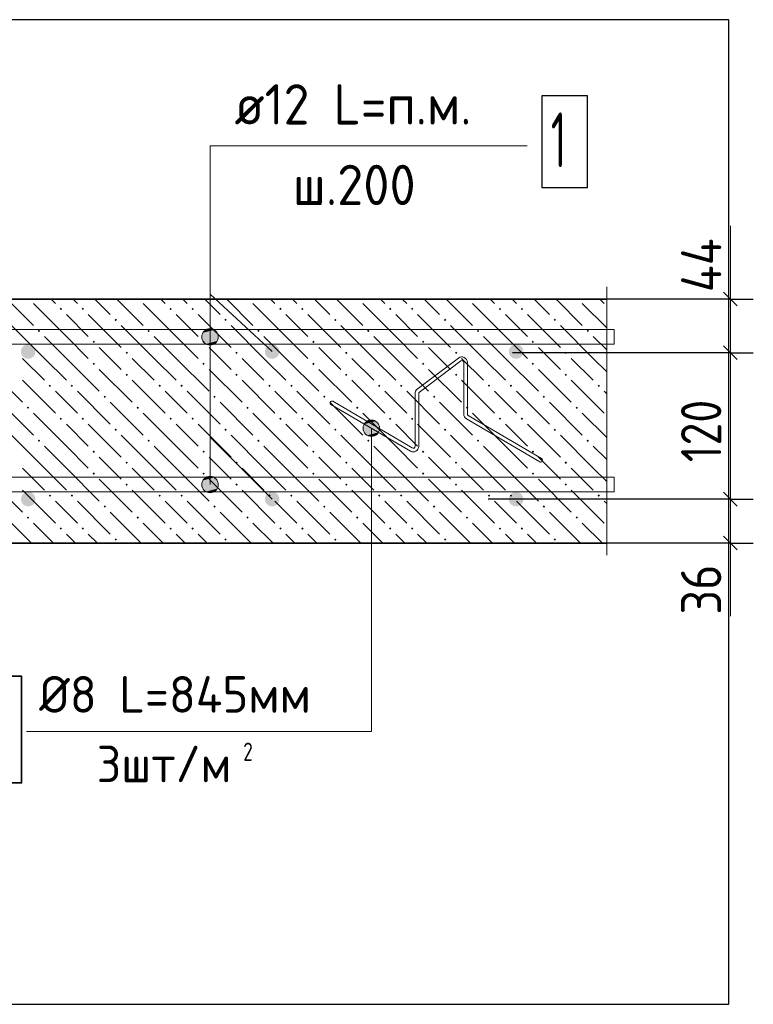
# Model space of a CAD drawing. Header units: millimetres. Extents: x 0 to 50400, y 0 to 35640.
# Tile 4 of 14: x 10859 to 15671, y 8678 to 15134. Entities that reach past the tile are written whole.
import ezdxf

# ---------------------------------------------------------------- set-up
doc = ezdxf.new("R2010")
doc.units = ezdxf.units.MM
for name, color, linetype, lineweight in [('Standard', 7, 'Continuous', 25), ('ЖБ Перекрытие верхний уровень', 7, 'Continuous', 35), ('Размерная линия_ общее', 7, 'Continuous', 13), ('Текст_ общее', 7, 'Continuous', 25)]:
    doc.layers.add(name, color=color, linetype=linetype, lineweight=lineweight)
doc.layers.add('Размерная выноска', color=7, linetype='Continuous')
doc.layers.add('Фоновоя арматура Х1', color=7, linetype='Continuous', lineweight=18, true_color=0x656565)
doc.styles.add('ISOCPEUR', font='txt')

msp = doc.modelspace()

# ---------------------------------------------------------------- hatches: boundary and pattern name
at = {"layer": 'Standard', "linetype": 'Continuous', "lineweight": 13, "transparency": 33554687}
for points in [[(13112, 12455), (13220, 12455), (13212.4, 12482)], [(13112, 12455), (13212.4, 12482), (13119.6, 12482)], [(13119.6, 12482), (13212.4, 12482), (13193, 12501.5)], [(13119.6, 12482), (13193, 12501.5), (13139, 12501.5)], [(13139, 12501.5), (13193, 12501.5), (13166, 12509)], [(13119.6, 12428), (13220, 12455), (13112, 12455)], [(13119.6, 12428), (13212.4, 12428), (13220, 12455)], [(13139, 12408.6), (13212.4, 12428), (13119.6, 12428)], [(13139, 12408.6), (13193, 12408.6), (13212.4, 12428)], [(13193, 12408.6), (13139, 12408.6), (13166, 12401)]]:
    msp.add_hatch(color=7, dxfattribs=at).paths.add_polyline_path(points)
at = {"layer": 'ЖБ Перекрытие верхний уровень', "linetype": 'Continuous', "lineweight": 18, "transparency": 33554687}
for points in [[(10913.8, 13301.9), (10913.4, 13301.6), (10913.1, 13301.9)], [(11633.8, 13301.9), (11633.4, 13301.6), (11633.1, 13301.9)], [(12353.8, 13301.9), (12353.4, 13301.6), (12353.1, 13301.9)], [(13073.8, 13301.9), (13073.4, 13301.6), (13073.1, 13301.9)], [(13793.8, 13301.9), (13793.4, 13301.6), (13793.1, 13301.9)], [(14513.8, 13301.9), (14513.4, 13301.6), (14513.1, 13301.9)], [(11121.6, 13237.3), (11129.4, 13245.1), (11137.2, 13237.3), (11129.4, 13229.5)], [(11265.6, 13237.3), (11273.4, 13245.1), (11281.2, 13237.3), (11273.4, 13229.5)], [(11841.6, 13237.3), (11849.4, 13245.1), (11857.2, 13237.3), (11849.4, 13229.5)], [(11985.6, 13237.3), (11993.4, 13245.1), (12001.2, 13237.3), (11993.4, 13229.5)], [(12561.6, 13237.3), (12569.4, 13245.1), (12577.2, 13237.3), (12569.4, 13229.5)], [(12705.6, 13237.3), (12713.4, 13245.1), (12721.2, 13237.3), (12713.4, 13229.5)], [(13281.6, 13237.3), (13289.4, 13245.1), (13297.2, 13237.3), (13289.4, 13229.5)], [(13425.6, 13237.3), (13433.4, 13245.1), (13441.2, 13237.3), (13433.4, 13229.5)], [(14001.6, 13237.3), (14009.4, 13245.1), (14017.2, 13237.3), (14009.4, 13229.5)], [(14145.6, 13237.3), (14153.4, 13245.1), (14161.2, 13237.3), (14153.4, 13229.5)], [(11481.6, 13165.3), (11489.4, 13173.1), (11497.2, 13165.3), (11489.4, 13157.5)], [(12201.6, 13165.3), (12209.4, 13173.1), (12217.2, 13165.3), (12209.4, 13157.5)], [(12921.6, 13165.3), (12929.4, 13173.1), (12937.2, 13165.3), (12929.4, 13157.5)], [(13641.6, 13165.3), (13649.4, 13173.1), (13657.2, 13165.3), (13649.4, 13157.5)], [(14361.6, 13165.3), (14369.4, 13173.1), (14377.2, 13165.3), (14369.4, 13157.5)], [(10977.6, 13093.3), (10985.4, 13101.1), (10993.2, 13093.3), (10985.4, 13085.5)], [(11697.6, 13093.3), (11705.4, 13101.1), (11713.2, 13093.3), (11705.4, 13085.5)], [(12417.6, 13093.3), (12425.4, 13101.1), (12433.2, 13093.3), (12425.4, 13085.5)], [(13137.6, 13093.3), (13145.4, 13101.1), (13153.2, 13093.3), (13145.4, 13085.5)], [(13857.6, 13093.3), (13865.4, 13101.1), (13873.2, 13093.3), (13865.4, 13085.5)], [(14577.6, 13093.3), (14585.4, 13101.1), (14593.2, 13093.3), (14585.4, 13085.5)], [(11337.6, 13021.3), (11345.4, 13029.1), (11353.2, 13021.3), (11345.4, 13013.5)], [(12057.6, 13021.3), (12065.4, 13029.1), (12073.2, 13021.3), (12065.4, 13013.5)], [(12777.6, 13021.3), (12785.4, 13029.1), (12793.2, 13021.3), (12785.4, 13013.5)], [(13497.6, 13021.3), (13505.4, 13029.1), (13513.2, 13021.3), (13505.4, 13013.5)], [(14217.6, 13021.3), (14225.4, 13029.1), (14233.2, 13021.3), (14225.4, 13013.5)], [(11553.6, 12949.3), (11561.4, 12957.1), (11569.2, 12949.3), (11561.4, 12941.6)], [(12273.6, 12949.3), (12281.4, 12957.1), (12289.2, 12949.3), (12281.4, 12941.6)], [(12993.6, 12949.3), (13001.4, 12957.1), (13009.2, 12949.3), (13001.4, 12941.6)], [(13713.6, 12949.3), (13721.4, 12957.1), (13729.2, 12949.3), (13721.4, 12941.6)], [(14433.6, 12949.3), (14441.4, 12957.1), (14449.2, 12949.3), (14441.4, 12941.6)], [(11337.6, 12877.3), (11345.4, 12885.1), (11353.2, 12877.3), (11345.4, 12869.5)], [(12057.6, 12877.3), (12065.4, 12885.1), (12073.2, 12877.3), (12065.4, 12869.5)], [(12777.6, 12877.3), (12785.4, 12885.1), (12793.2, 12877.3), (12785.4, 12869.5)], [(13497.6, 12877.3), (13505.4, 12885.1), (13513.2, 12877.3), (13505.4, 12869.5)], [(14217.6, 12877.3), (14225.4, 12885.1), (14233.2, 12877.3), (14225.4, 12869.5)], [(11553.6, 12805.3), (11561.4, 12813.1), (11569.2, 12805.3), (11561.4, 12797.5)], [(12273.6, 12805.3), (12281.4, 12813.1), (12289.2, 12805.3), (12281.4, 12797.5)], [(12993.6, 12805.3), (13001.4, 12813.1), (13009.2, 12805.3), (13001.4, 12797.5)], [(13713.6, 12805.3), (13721.4, 12813.1), (13729.2, 12805.3), (13721.4, 12797.5)], [(14433.6, 12805.3), (14441.4, 12813.1), (14449.2, 12805.3), (14441.4, 12797.5)], [(11049.6, 12733.3), (11057.4, 12741.1), (11065.2, 12733.3), (11057.4, 12725.5)], [(11193.6, 12733.3), (11201.4, 12741.1), (11209.2, 12733.3), (11201.4, 12725.5)], [(11769.6, 12733.3), (11777.4, 12741.1), (11785.2, 12733.3), (11777.4, 12725.5)], [(11913.6, 12733.3), (11921.4, 12741.1), (11929.2, 12733.3), (11921.4, 12725.5)], [(12489.6, 12733.3), (12497.4, 12741.1), (12505.2, 12733.3), (12497.4, 12725.5)], [(12633.6, 12733.3), (12641.4, 12741.1), (12649.2, 12733.3), (12641.4, 12725.5)], [(13209.6, 12733.3), (13217.4, 12741.1), (13225.2, 12733.3), (13217.4, 12725.5)], [(13353.6, 12733.3), (13361.4, 12741.1), (13369.2, 12733.3), (13361.4, 12725.5)], [(13929.6, 12733.3), (13937.4, 12741.1), (13945.2, 12733.3), (13937.4, 12725.5)], [(14073.6, 12733.3), (14081.4, 12741.1), (14089.2, 12733.3), (14081.4, 12725.5)], [(14649.6, 12733.3), (14657.4, 12741.1), (14665.2, 12733.3), (14657.4, 12725.5)], [(11409.6, 12661.3), (11417.4, 12669.1), (11425.2, 12661.3), (11417.4, 12653.5)], [(12129.6, 12661.3), (12137.4, 12669.1), (12145.2, 12661.3), (12137.4, 12653.5)], [(12849.6, 12661.3), (12857.4, 12669.1), (12865.2, 12661.3), (12857.4, 12653.5)], [(13569.6, 12661.3), (13577.4, 12669.1), (13585.2, 12661.3), (13577.4, 12653.5)], [(14289.6, 12661.3), (14297.4, 12669.1), (14305.2, 12661.3), (14297.4, 12653.5)], [(10905.6, 12589.3), (10913.4, 12597.1), (10921.2, 12589.3), (10913.4, 12581.6)], [(11625.6, 12589.3), (11633.4, 12597.1), (11641.2, 12589.3), (11633.4, 12581.6)], [(12345.6, 12589.3), (12353.4, 12597.1), (12361.2, 12589.3), (12353.4, 12581.6)], [(13065.6, 12589.3), (13073.4, 12597.1), (13081.2, 12589.3), (13073.4, 12581.6)], [(13785.6, 12589.3), (13793.4, 12597.1), (13801.2, 12589.3), (13793.4, 12581.6)], [(14505.6, 12589.3), (14513.4, 12597.1), (14521.2, 12589.3), (14513.4, 12581.6)], [(11121.6, 12517.3), (11129.4, 12525.1), (11137.2, 12517.3), (11129.4, 12509.5)], [(11265.6, 12517.3), (11273.4, 12525.1), (11281.2, 12517.3), (11273.4, 12509.5)], [(11841.6, 12517.3), (11849.4, 12525.1), (11857.2, 12517.3), (11849.4, 12509.5)], [(11985.6, 12517.3), (11993.4, 12525.1), (12001.2, 12517.3), (11993.4, 12509.5)], [(12561.6, 12517.3), (12569.4, 12525.1), (12577.2, 12517.3), (12569.4, 12509.5)], [(12705.6, 12517.3), (12713.4, 12525.1), (12721.2, 12517.3), (12713.4, 12509.5)], [(13281.6, 12517.3), (13289.4, 12525.1), (13297.2, 12517.3), (13289.4, 12509.5)], [(13425.6, 12517.3), (13433.4, 12525.1), (13441.2, 12517.3), (13433.4, 12509.5)], [(14001.6, 12517.3), (14009.4, 12525.1), (14017.2, 12517.3), (14009.4, 12509.5)], [(14145.6, 12517.3), (14153.4, 12525.1), (14161.2, 12517.3), (14153.4, 12509.5)], [(11481.6, 12445.3), (11489.4, 12453.1), (11497.2, 12445.3), (11489.4, 12437.5)], [(12201.6, 12445.3), (12209.4, 12453.1), (12217.2, 12445.3), (12209.4, 12437.5)], [(12921.6, 12445.3), (12929.4, 12453.1), (12937.2, 12445.3), (12929.4, 12437.5)], [(13641.6, 12445.3), (13649.4, 12453.1), (13657.2, 12445.3), (13649.4, 12437.5)], [(14361.6, 12445.3), (14369.4, 12453.1), (14377.2, 12445.3), (14369.4, 12437.5)], [(10977.6, 12373.3), (10985.4, 12381.1), (10993.2, 12373.3), (10985.4, 12365.5)], [(11697.6, 12373.3), (11705.4, 12381.1), (11713.2, 12373.3), (11705.4, 12365.5)], [(12417.6, 12373.3), (12425.4, 12381.1), (12433.2, 12373.3), (12425.4, 12365.5)], [(13137.6, 12373.3), (13145.4, 12381.1), (13153.2, 12373.3), (13145.4, 12365.5)], [(13857.6, 12373.3), (13865.4, 12381.1), (13873.2, 12373.3), (13865.4, 12365.5)], [(14577.6, 12373.3), (14585.4, 12381.1), (14593.2, 12373.3), (14585.4, 12365.5)], [(11337.6, 12301.3), (11345.4, 12309.1), (11353.2, 12301.3), (11345.4, 12293.5)], [(12057.6, 12301.3), (12065.4, 12309.1), (12073.2, 12301.3), (12065.4, 12293.5)], [(12777.6, 12301.3), (12785.4, 12309.1), (12793.2, 12301.3), (12785.4, 12293.5)], [(13497.6, 12301.3), (13505.4, 12309.1), (13513.2, 12301.3), (13505.4, 12293.5)], [(14217.6, 12301.3), (14225.4, 12309.1), (14233.2, 12301.3), (14225.4, 12293.5)], [(11553.6, 12229.3), (11561.4, 12237.1), (11569.2, 12229.3), (11561.4, 12221.6)], [(12273.6, 12229.3), (12281.4, 12237.1), (12289.2, 12229.3), (12281.4, 12221.6)], [(12993.6, 12229.3), (13001.4, 12237.1), (13009.2, 12229.3), (13001.4, 12221.6)], [(13713.6, 12229.3), (13721.4, 12237.1), (13729.2, 12229.3), (13721.4, 12221.6)], [(14433.6, 12229.3), (14441.4, 12237.1), (14449.2, 12229.3), (14441.4, 12221.6)], [(11337.6, 12157.3), (11345.4, 12165.1), (11353.2, 12157.3), (11345.4, 12149.5)], [(12057.6, 12157.3), (12065.4, 12165.1), (12073.2, 12157.3), (12065.4, 12149.5)], [(12777.6, 12157.3), (12785.4, 12165.1), (12793.2, 12157.3), (12785.4, 12149.5)], [(13497.6, 12157.3), (13505.4, 12165.1), (13513.2, 12157.3), (13505.4, 12149.5)], [(14217.6, 12157.3), (14225.4, 12165.1), (14233.2, 12157.3), (14225.4, 12149.5)], [(11553.6, 12085.3), (11561.4, 12093.1), (11569.2, 12085.3), (11561.4, 12077.5)], [(12273.6, 12085.3), (12281.4, 12093.1), (12289.2, 12085.3), (12281.4, 12077.5)], [(12993.6, 12085.3), (13001.4, 12093.1), (13009.2, 12085.3), (13001.4, 12077.5)], [(13713.6, 12085.3), (13721.4, 12093.1), (13729.2, 12085.3), (13721.4, 12077.5)], [(14433.6, 12085.3), (14441.4, 12093.1), (14449.2, 12085.3), (14441.4, 12077.5)], [(11049.6, 12013.3), (11057.4, 12021.1), (11065.2, 12013.3), (11057.4, 12005.5)], [(11193.6, 12013.3), (11201.4, 12021.1), (11209.2, 12013.3), (11201.4, 12005.5)], [(11769.6, 12013.3), (11777.4, 12021.1), (11785.2, 12013.3), (11777.4, 12005.5)], [(11913.6, 12013.3), (11921.4, 12021.1), (11929.2, 12013.3), (11921.4, 12005.5)], [(12489.6, 12013.3), (12497.4, 12021.1), (12505.2, 12013.3), (12497.4, 12005.5)], [(12633.6, 12013.3), (12641.4, 12021.1), (12649.2, 12013.3), (12641.4, 12005.5)], [(13209.6, 12013.3), (13217.4, 12021.1), (13225.2, 12013.3), (13217.4, 12005.5)], [(13353.6, 12013.3), (13361.4, 12021.1), (13369.2, 12013.3), (13361.4, 12005.5)], [(13929.6, 12013.3), (13937.4, 12021.1), (13945.2, 12013.3), (13937.4, 12005.5)], [(14073.6, 12013.3), (14081.4, 12021.1), (14089.2, 12013.3), (14081.4, 12005.5)], [(14649.6, 12013.3), (14657.4, 12021.1), (14665.2, 12013.3), (14657.4, 12005.5)], [(11409.6, 11941.3), (11417.4, 11949.1), (11425.2, 11941.3), (11417.4, 11933.5)], [(12129.6, 11941.3), (12137.4, 11949.1), (12145.2, 11941.3), (12137.4, 11933.5)], [(12849.6, 11941.3), (12857.4, 11949.1), (12865.2, 11941.3), (12857.4, 11933.5)], [(13569.6, 11941.3), (13577.4, 11949.1), (13585.2, 11941.3), (13577.4, 11933.5)], [(14289.6, 11941.3), (14297.4, 11949.1), (14305.2, 11941.3), (14297.4, 11933.5)], [(10905.6, 11869.3), (10913.4, 11877.1), (10921.2, 11869.3), (10913.4, 11861.6)], [(11625.6, 11869.3), (11633.4, 11877.1), (11641.2, 11869.3), (11633.4, 11861.6)], [(12345.6, 11869.3), (12353.4, 11877.1), (12361.2, 11869.3), (12353.4, 11861.6)], [(13065.6, 11869.3), (13073.4, 11877.1), (13081.2, 11869.3), (13073.4, 11861.6)], [(13785.6, 11869.3), (13793.4, 11877.1), (13801.2, 11869.3), (13793.4, 11861.6)], [(14505.6, 11869.3), (14513.4, 11877.1), (14521.2, 11869.3), (14513.4, 11861.6)], [(11121.6, 11797.3), (11129.4, 11805.1), (11137.2, 11797.3), (11129.4, 11789.5)], [(11265.6, 11797.3), (11273.4, 11805.1), (11281.2, 11797.3), (11273.4, 11789.5)], [(11841.6, 11797.3), (11849.4, 11805.1), (11857.2, 11797.3), (11849.4, 11789.5)], [(11985.6, 11797.3), (11993.4, 11805.1), (12001.2, 11797.3), (11993.4, 11789.5)], [(12561.6, 11797.3), (12569.4, 11805.1), (12577.2, 11797.3), (12569.4, 11789.5)], [(12705.6, 11797.3), (12713.4, 11805.1), (12721.2, 11797.3), (12713.4, 11789.5)], [(13281.6, 11797.3), (13289.4, 11805.1), (13297.2, 11797.3), (13289.4, 11789.5)], [(13425.6, 11797.3), (13433.4, 11805.1), (13441.2, 11797.3), (13433.4, 11789.5)], [(14001.6, 11797.3), (14009.4, 11805.1), (14017.2, 11797.3), (14009.4, 11789.5)], [(14145.6, 11797.3), (14153.4, 11805.1), (14161.2, 11797.3), (14153.4, 11789.5)], [(11481.6, 11725.3), (11489.4, 11733.1), (11497.2, 11725.3), (11489.4, 11717.5)], [(12201.6, 11725.3), (12209.4, 11733.1), (12217.2, 11725.3), (12209.4, 11717.5)], [(12921.6, 11725.3), (12929.4, 11733.1), (12937.2, 11725.3), (12929.4, 11717.5)], [(13641.6, 11725.3), (13649.4, 11733.1), (13657.2, 11725.3), (13649.4, 11717.5)], [(14361.6, 11725.3), (14369.4, 11733.1), (14377.2, 11725.3), (14369.4, 11717.5)]]:
    msp.add_hatch(color=7, dxfattribs=at).paths.add_polyline_path(points, flags=16)
at = {"layer": 'Текст_ общее', "linetype": 'Continuous', "lineweight": 13, "transparency": 33554687}
for points in [[(12080.5, 13100.3), (12134.5, 13100.3), (12107.5, 13107.9)], [(12053.5, 13053.9), (12161.5, 13053.9), (12154, 13080.9)], [(12053.5, 13053.9), (12154, 13080.9), (12061.1, 13080.9)], [(12061.1, 13026.9), (12161.5, 13053.9), (12053.5, 13053.9)], [(12061.1, 13080.9), (12154, 13080.9), (12134.5, 13100.3)], [(12061.1, 13080.9), (12134.5, 13100.3), (12080.5, 13100.3)], [(12061.1, 13026.9), (12154, 13026.9), (12161.5, 13053.9)], [(12080.5, 13007.4), (12154, 13026.9), (12061.1, 13026.9)], [(12080.5, 13007.4), (12134.5, 13007.4), (12154, 13026.9)], [(12134.5, 13007.4), (12080.5, 13007.4), (12107.5, 12999.9)], [(12080.5, 12132.3), (12134.5, 12132.3), (12107.5, 12139.9)], [(12053.5, 12085.9), (12161.5, 12085.9), (12154, 12112.9)], [(12053.5, 12085.9), (12154, 12112.9), (12061.1, 12112.9)], [(12061.1, 12058.9), (12161.5, 12085.9), (12053.5, 12085.9)], [(12061.1, 12112.9), (12154, 12112.9), (12134.5, 12132.3)], [(12061.1, 12112.9), (12134.5, 12132.3), (12080.5, 12132.3)], [(12061.1, 12058.9), (12154, 12058.9), (12161.5, 12085.9)], [(12080.5, 12039.4), (12154, 12058.9), (12061.1, 12058.9)], [(12080.5, 12039.4), (12134.5, 12039.4), (12154, 12058.9)], [(12134.5, 12039.4), (12080.5, 12039.4), (12107.5, 12031.9)]]:
    msp.add_hatch(color=7, dxfattribs=at).paths.add_polyline_path(points)
at = {"layer": 'Фоновоя арматура Х1', "linetype": 'Continuous', "lineweight": 18, "transparency": 33554687}
for points in [[(10963.2, 12957.9), (10959.5, 12976.2), (10949.1, 12991.8), (10933.5, 13002.2), (10915.2, 13005.9), (10896.8, 13002.2), (10881.2, 12991.8), (10870.8, 12976.2), (10867.2, 12957.9), (10870.8, 12939.5), (10881.2, 12923.9), (10896.8, 12913.5), (10915.2, 12909.9), (10933.5, 12913.5), (10949.1, 12923.9), (10959.5, 12939.5)], [(12563.2, 12957.9), (12559.5, 12976.2), (12549.1, 12991.8), (12533.5, 13002.2), (12515.2, 13005.9), (12496.8, 13002.2), (12481.2, 12991.8), (12470.8, 12976.2), (12467.2, 12957.9), (12470.8, 12939.5), (12481.2, 12923.9), (12496.8, 12913.5), (12515.2, 12909.9), (12533.5, 12913.5), (12549.1, 12923.9), (12559.5, 12939.5)], [(14163.2, 12957.9), (14159.5, 12976.2), (14149.1, 12991.8), (14133.5, 13002.2), (14115.2, 13005.9), (14096.8, 13002.2), (14081.2, 12991.8), (14070.8, 12976.2), (14067.2, 12957.9), (14070.8, 12939.5), (14081.2, 12923.9), (14096.8, 12913.5), (14115.2, 12909.9), (14133.5, 12913.5), (14149.1, 12923.9), (14159.5, 12939.5)], [(10963.2, 11989.9), (10959.5, 12008.2), (10949.1, 12023.8), (10933.5, 12034.2), (10915.2, 12037.9), (10896.8, 12034.2), (10881.2, 12023.8), (10870.8, 12008.2), (10867.2, 11989.9), (10870.8, 11971.5), (10881.2, 11955.9), (10896.8, 11945.5), (10915.2, 11941.9), (10933.5, 11945.5), (10949.1, 11955.9), (10959.5, 11971.5)], [(12563.2, 11989.9), (12559.5, 12008.2), (12549.1, 12023.8), (12533.5, 12034.2), (12515.2, 12037.9), (12496.8, 12034.2), (12481.2, 12023.8), (12470.8, 12008.2), (12467.2, 11989.9), (12470.8, 11971.5), (12481.2, 11955.9), (12496.8, 11945.5), (12515.2, 11941.9), (12533.5, 11945.5), (12549.1, 11955.9), (12559.5, 11971.5)], [(14163.2, 11989.9), (14159.5, 12008.2), (14149.1, 12023.8), (14133.5, 12034.2), (14115.2, 12037.9), (14096.8, 12034.2), (14081.2, 12023.8), (14070.8, 12008.2), (14067.2, 11989.9), (14070.8, 11971.5), (14081.2, 11955.9), (14096.8, 11945.5), (14115.2, 11941.9), (14133.5, 11945.5), (14149.1, 11955.9), (14159.5, 11971.5)]]:
    msp.add_hatch(color=7, dxfattribs=at).paths.add_polyline_path(points)

# ---------------------------------------------------------------- linework, layer by layer
at = {"layer": 'Standard', "color": 7, "linetype": 'Continuous', "lineweight": 13, "transparency": 33554687}
for p, q in [((15521, 13781.9), (15521, 13301.9)), ((12515.2, 12957.9), (12107.5, 13333.9)), ((13166, 12509), (13166, 12509)), ((12515.2, 11989.9), (12107.5, 12397.5)), ((13112, 12455), (13112, 12455)), ((13166, 12401), (13166, 12401)), ((13220, 12455), (13220, 12455)), ((15521, 11701.9), (15521, 11221.9))]:
    msp.add_line(p, q, dxfattribs=at)
at = {"layer": 'Standard', "color": 7, "linetype": 'Continuous', "lineweight": 18, "transparency": 33554687}
for p, q in [((13737.5, 12915.5), (13466.6, 12710.7)), ((13752, 12896.2), (13481.2, 12691.4)), ((13771.5, 12548.9), (13771.5, 12886.5)), ((13795.6, 12548.9), (13795.6, 12886.5)), ((13452.2, 12336), (13452.2, 12681.8)), ((13476.4, 12336), (13476.4, 12681.8)), ((13421.7, 12304.7), (12901, 12610.8)), ((13434, 12325.6), (12913.3, 12631.6)), ((14282.5, 12255.8), (13801.6, 12538.5)), ((14270.3, 12234.9), (13789.3, 12517.6))]:
    msp.add_line(p, q, dxfattribs=at)
at = {"layer": 'Standard', "color": 254, "linetype": 'Continuous', "lineweight": 25, "true_color": 0xc4c4ff, "transparency": 33554687}
msp.add_lwpolyline([(3891.4, 8677.9), (15509.5, 8677.9), (15509.5, 15133.9), (3891.4, 15133.9), (3891.4, 8677.9)], dxfattribs=at)
at = {"layer": 'Standard', "color": 7, "linetype": 'Continuous', "lineweight": 13, "transparency": 33554687}
msp.add_lwpolyline([(10903.8, 10466.6), (13166, 10466.6), (13166, 12455)], dxfattribs=at)
msp.add_circle((13166, 12455), 54, dxfattribs=at)
at = {"layer": 'Standard', "color": 7, "linetype": 'Continuous', "lineweight": 18, "transparency": 33554687}
for centre, radius, start, end in [((13759.4, 12886.5), 36.3, 0, 127.09222), ((13759.4, 12886.5), 12.1, 0, 127.09222), ((13488.5, 12681.8), 36.3, 127.09222, 180), ((13488.5, 12681.8), 12.1, 127.09222, 180), ((12907.2, 12621.2), 12.1, 59.55296, 239.55296), ((13807.7, 12548.9), 36.3, 180, 239.55296), ((13807.7, 12548.9), 12.1, 180, 239.55296), ((13440.1, 12336), 36.3, 239.55296, 0), ((13440.1, 12336), 12.1, 239.55296, 0), ((14276.4, 12245.4), 12.1, 239.55296, 59.55296)]:
    msp.add_arc(centre, radius, start, end, dxfattribs=at)
at = {"layer": 'ЖБ Перекрытие верхний уровень', "color": 7, "linetype": 'Continuous', "lineweight": 35, "transparency": 33554687}
for p, q in [((14709.4, 13301.9), (5715.2, 13301.9)), ((5715.2, 11701.9), (14709.4, 11701.9))]:
    msp.add_line(p, q, dxfattribs=at)
at = {"layer": 'ЖБ Перекрытие верхний уровень', "color": 9, "linetype": 'Continuous', "lineweight": 18, "true_color": 0xc7c7c7, "transparency": 33554687}
for p, q in [((10776.9, 13301.9), (10949.4, 13129.4)), ((11064.9, 13301.9), (11093.4, 13273.4)), ((11237.4, 13273.4), (11208.9, 13301.9)), ((11352.9, 13301.9), (11453.4, 13201.3)), ((11496.9, 13301.9), (11669.4, 13129.4)), ((11784.9, 13301.9), (11813.4, 13273.4)), ((11957.4, 13273.4), (11928.9, 13301.9)), ((12072.9, 13301.9), (12173.4, 13201.3)), ((12216.9, 13301.9), (12389.4, 13129.4)), ((12504.9, 13301.9), (12533.4, 13273.4)), ((12677.4, 13273.4), (12648.9, 13301.9)), ((12792.9, 13301.9), (12893.4, 13201.3)), ((12936.9, 13301.9), (13109.4, 13129.4)), ((13224.9, 13301.9), (13253.4, 13273.4)), ((13397.4, 13273.4), (13368.9, 13301.9)), ((13512.9, 13301.9), (13613.4, 13201.3)), ((13656.9, 13301.9), (13829.4, 13129.4)), ((13944.9, 13301.9), (13973.4, 13273.4)), ((14117.4, 13273.4), (14088.9, 13301.9)), ((14232.9, 13301.9), (14333.4, 13201.3)), ((14376.9, 13301.9), (14549.4, 13129.4)), ((14664.9, 13301.9), (14693.4, 13273.4)), ((11165.4, 13057.4), (10949.4, 13273.4)), ((11885.4, 13057.4), (11669.4, 13273.4)), ((12605.4, 13057.4), (12389.4, 13273.4)), ((13325.4, 13057.4), (13109.4, 13273.4)), ((14045.4, 13057.4), (13829.4, 13273.4)), ((14709.4, 13113.3), (14549.4, 13273.4)), ((11165.4, 13201.3), (11309.4, 13057.4)), ((11309.4, 13201.3), (11525.4, 12985.3)), ((11885.4, 13201.3), (12029.4, 13057.4)), ((12029.4, 13201.3), (12245.4, 12985.3)), ((12605.4, 13201.3), (12749.4, 13057.4)), ((12749.4, 13201.3), (12965.4, 12985.3)), ((13325.4, 13201.3), (13469.4, 13057.4)), ((13469.4, 13201.3), (13685.4, 12985.3)), ((14045.4, 13201.3), (14189.4, 13057.4)), ((14189.4, 13201.3), (14405.4, 12985.3)), ((11021.4, 12913.4), (10805.4, 13129.4)), ((11741.4, 12913.4), (11525.4, 13129.4)), ((12461.4, 12913.4), (12245.4, 13129.4)), ((13181.4, 12913.4), (12965.4, 13129.4)), ((13901.4, 12913.4), (13685.4, 13129.4)), ((14621.4, 12913.4), (14405.4, 13129.4)), ((11021.4, 13057.4), (11165.4, 12913.4)), ((11165.4, 13057.4), (11309.4, 12913.4)), ((11741.4, 13057.4), (11885.4, 12913.4)), ((11885.4, 13057.4), (12029.4, 12913.4)), ((12461.4, 13057.4), (12605.4, 12913.4)), ((12605.4, 13057.4), (12749.4, 12913.4)), ((13181.4, 13057.4), (13325.4, 12913.4)), ((13325.4, 13057.4), (13469.4, 12913.4)), ((13901.4, 13057.4), (14045.4, 12913.4)), ((14045.4, 13057.4), (14189.4, 12913.4)), ((14621.4, 13057.4), (14709.4, 12969.3)), ((11453.4, 12913.4), (11381.4, 12985.3)), ((12173.4, 12913.4), (12101.4, 12985.3)), ((12893.4, 12913.4), (12821.4, 12985.3)), ((13613.4, 12913.4), (13541.4, 12985.3)), ((14333.4, 12913.4), (14261.4, 12985.3)), ((10877.4, 12913.4), (11021.4, 12769.4)), ((11021.4, 12913.4), (11165.4, 12769.4)), ((11165.4, 12913.4), (11381.4, 12697.4)), ((11525.4, 12841.3), (11453.4, 12913.4)), ((11597.4, 12913.4), (11741.4, 12769.4)), ((11741.4, 12913.4), (11885.4, 12769.4)), ((11885.4, 12913.4), (12101.4, 12697.4)), ((12245.4, 12841.3), (12173.4, 12913.4)), ((12317.4, 12913.4), (12461.4, 12769.4)), ((12461.4, 12913.4), (12605.4, 12769.4)), ((12605.4, 12913.4), (12821.4, 12697.4)), ((12965.4, 12841.3), (12893.4, 12913.4)), ((13037.4, 12913.4), (13181.4, 12769.4)), ((13181.4, 12913.4), (13325.4, 12769.4)), ((13325.4, 12913.4), (13541.4, 12697.4)), ((13685.4, 12841.3), (13613.4, 12913.4)), ((13757.4, 12913.4), (13901.4, 12769.4)), ((13901.4, 12913.4), (14045.4, 12769.4)), ((14045.4, 12913.4), (14261.4, 12697.4)), ((14405.4, 12841.3), (14333.4, 12913.4)), ((14477.4, 12913.4), (14621.4, 12769.4)), ((14621.4, 12913.4), (14709.4, 12825.3)), ((10661.4, 12841.3), (10877.4, 12625.3)), ((11381.4, 12841.3), (11597.4, 12625.3)), ((12101.4, 12841.3), (12317.4, 12625.3)), ((12821.4, 12841.3), (13037.4, 12625.3)), ((13541.4, 12841.3), (13757.4, 12625.3)), ((14261.4, 12841.3), (14477.4, 12625.3)), ((10877.4, 12769.4), (11093.4, 12553.4)), ((11597.4, 12769.4), (11813.4, 12553.4)), ((12317.4, 12769.4), (12533.4, 12553.4)), ((13037.4, 12769.4), (13253.4, 12553.4)), ((13757.4, 12769.4), (13973.4, 12553.4)), ((14477.4, 12769.4), (14693.4, 12553.4)), ((11165.4, 12625.3), (11093.4, 12697.4)), ((11237.4, 12697.4), (11453.4, 12481.3)), ((11885.4, 12625.3), (11813.4, 12697.4)), ((11957.4, 12697.4), (12173.4, 12481.3)), ((12605.4, 12625.3), (12533.4, 12697.4)), ((12677.4, 12697.4), (12893.4, 12481.3)), ((13325.4, 12625.3), (13253.4, 12697.4)), ((13397.4, 12697.4), (13613.4, 12481.3)), ((14045.4, 12625.3), (13973.4, 12697.4)), ((14117.4, 12697.4), (14333.4, 12481.3)), ((14709.4, 12681.3), (14693.4, 12697.4)), ((10733.4, 12625.3), (10949.4, 12409.4)), ((11237.4, 12553.4), (11165.4, 12625.3)), ((11453.4, 12625.3), (11669.4, 12409.4)), ((11957.4, 12553.4), (11885.4, 12625.3)), ((12173.4, 12625.3), (12389.4, 12409.4)), ((12677.4, 12553.4), (12605.4, 12625.3)), ((12893.4, 12625.3), (13109.4, 12409.4)), ((13397.4, 12553.4), (13325.4, 12625.3)), ((13613.4, 12625.3), (13829.4, 12409.4)), ((14117.4, 12553.4), (14045.4, 12625.3)), ((14333.4, 12625.3), (14549.4, 12409.4)), ((11165.4, 12337.4), (10949.4, 12553.4)), ((11885.4, 12337.4), (11669.4, 12553.4)), ((12605.4, 12337.4), (12389.4, 12553.4)), ((13325.4, 12337.4), (13109.4, 12553.4)), ((14045.4, 12337.4), (13829.4, 12553.4)), ((14709.4, 12393.3), (14549.4, 12553.4)), ((11165.4, 12481.3), (11309.4, 12337.4)), ((11309.4, 12481.3), (11525.4, 12265.3)), ((11885.4, 12481.3), (12029.4, 12337.4)), ((12029.4, 12481.3), (12245.4, 12265.3)), ((12605.4, 12481.3), (12749.4, 12337.4)), ((12749.4, 12481.3), (12965.4, 12265.3)), ((13325.4, 12481.3), (13469.4, 12337.4)), ((13469.4, 12481.3), (13685.4, 12265.3)), ((14045.4, 12481.3), (14189.4, 12337.4)), ((14189.4, 12481.3), (14405.4, 12265.3)), ((11021.4, 12193.4), (10805.4, 12409.4)), ((11741.4, 12193.4), (11525.4, 12409.4)), ((12461.4, 12193.4), (12245.4, 12409.4)), ((13181.4, 12193.4), (12965.4, 12409.4)), ((13901.4, 12193.4), (13685.4, 12409.4)), ((14621.4, 12193.4), (14405.4, 12409.4)), ((11021.4, 12337.4), (11165.4, 12193.4)), ((11165.4, 12337.4), (11309.4, 12193.4)), ((11741.4, 12337.4), (11885.4, 12193.4)), ((11885.4, 12337.4), (12029.4, 12193.4)), ((12461.4, 12337.4), (12605.4, 12193.4)), ((12605.4, 12337.4), (12749.4, 12193.4)), ((13181.4, 12337.4), (13325.4, 12193.4)), ((13325.4, 12337.4), (13469.4, 12193.4)), ((13901.4, 12337.4), (14045.4, 12193.4)), ((14045.4, 12337.4), (14189.4, 12193.4)), ((14621.4, 12337.4), (14709.4, 12249.3)), ((11453.4, 12193.4), (11381.4, 12265.3)), ((12173.4, 12193.4), (12101.4, 12265.3)), ((12893.4, 12193.4), (12821.4, 12265.3)), ((13613.4, 12193.4), (13541.4, 12265.3)), ((14333.4, 12193.4), (14261.4, 12265.3)), ((10877.4, 12193.4), (11021.4, 12049.4)), ((11021.4, 12193.4), (11165.4, 12049.4)), ((11165.4, 12193.4), (11381.4, 11977.4)), ((11525.4, 12121.3), (11453.4, 12193.4)), ((11597.4, 12193.4), (11741.4, 12049.4)), ((11741.4, 12193.4), (11885.4, 12049.4)), ((11885.4, 12193.4), (12101.4, 11977.4)), ((12245.4, 12121.3), (12173.4, 12193.4)), ((12317.4, 12193.4), (12461.4, 12049.4)), ((12461.4, 12193.4), (12605.4, 12049.4)), ((12605.4, 12193.4), (12821.4, 11977.4)), ((12965.4, 12121.3), (12893.4, 12193.4)), ((13037.4, 12193.4), (13181.4, 12049.4)), ((13181.4, 12193.4), (13325.4, 12049.4)), ((13325.4, 12193.4), (13541.4, 11977.4)), ((13685.4, 12121.3), (13613.4, 12193.4)), ((13757.4, 12193.4), (13901.4, 12049.4)), ((13901.4, 12193.4), (14045.4, 12049.4)), ((14045.4, 12193.4), (14261.4, 11977.4)), ((14405.4, 12121.3), (14333.4, 12193.4)), ((14477.4, 12193.4), (14621.4, 12049.4)), ((14621.4, 12193.4), (14709.4, 12105.3)), ((10661.4, 12121.3), (10877.4, 11905.3)), ((11381.4, 12121.3), (11597.4, 11905.3)), ((12101.4, 12121.3), (12317.4, 11905.3)), ((12821.4, 12121.3), (13037.4, 11905.3)), ((13541.4, 12121.3), (13757.4, 11905.3)), ((14261.4, 12121.3), (14477.4, 11905.3)), ((10877.4, 12049.4), (11093.4, 11833.4)), ((11597.4, 12049.4), (11813.4, 11833.4)), ((12317.4, 12049.4), (12533.4, 11833.4)), ((13037.4, 12049.4), (13253.4, 11833.4)), ((13757.4, 12049.4), (13973.4, 11833.4)), ((14477.4, 12049.4), (14693.4, 11833.4)), ((11165.4, 11905.3), (11093.4, 11977.4)), ((11237.4, 11977.4), (11453.4, 11761.3)), ((11885.4, 11905.3), (11813.4, 11977.4)), ((11957.4, 11977.4), (12173.4, 11761.3)), ((12605.4, 11905.3), (12533.4, 11977.4)), ((12677.4, 11977.4), (12893.4, 11761.3)), ((13325.4, 11905.3), (13253.4, 11977.4)), ((13397.4, 11977.4), (13613.4, 11761.3)), ((14045.4, 11905.3), (13973.4, 11977.4)), ((14117.4, 11977.4), (14333.4, 11761.3)), ((14709.4, 11961.3), (14693.4, 11977.4)), ((10733.4, 11905.3), (10936.9, 11701.9)), ((11237.4, 11833.4), (11165.4, 11905.3)), ((11453.4, 11905.3), (11656.9, 11701.9)), ((11957.4, 11833.4), (11885.4, 11905.3)), ((12173.4, 11905.3), (12376.9, 11701.9)), ((12677.4, 11833.4), (12605.4, 11905.3)), ((12893.4, 11905.3), (13096.9, 11701.9)), ((13397.4, 11833.4), (13325.4, 11905.3)), ((13613.4, 11905.3), (13816.9, 11701.9)), ((14117.4, 11833.4), (14045.4, 11905.3)), ((14333.4, 11905.3), (14536.9, 11701.9)), ((11080.9, 11701.9), (10949.4, 11833.4)), ((11800.9, 11701.9), (11669.4, 11833.4)), ((12520.9, 11701.9), (12389.4, 11833.4)), ((13240.9, 11701.9), (13109.4, 11833.4)), ((13960.9, 11701.9), (13829.4, 11833.4)), ((14680.9, 11701.9), (14549.4, 11833.4)), ((11165.4, 11761.3), (11224.9, 11701.9)), ((11309.4, 11761.3), (11368.9, 11701.9)), ((11885.4, 11761.3), (11944.9, 11701.9)), ((12029.4, 11761.3), (12088.9, 11701.9)), ((12605.4, 11761.3), (12664.9, 11701.9)), ((12749.4, 11761.3), (12808.9, 11701.9)), ((13325.4, 11761.3), (13384.9, 11701.9)), ((13469.4, 11761.3), (13528.9, 11701.9)), ((14045.4, 11761.3), (14104.9, 11701.9)), ((14189.4, 11761.3), (14248.9, 11701.9))]:
    msp.add_line(p, q, dxfattribs=at)
at = {"layer": 'Размерная выноска', "color": 7, "linetype": 'Continuous', "lineweight": 13, "transparency": 33554687}
msp.add_line((14709.4, 11621.9), (14709.4, 13381.9), dxfattribs=at)
at = {"layer": 'Размерная линия_ общее', "color": 7, "linetype": 'Continuous', "lineweight": 13, "transparency": 33554687}
for p, q in [((15521, 13301.9), (15521, 13391.9)), ((15521, 12949.9), (15521, 11989.9)), ((15521, 11989.9), (15521, 11701.9)), ((15521, 11701.9), (15521, 11611.9))]:
    msp.add_line(p, q, dxfattribs=at)
at = {"layer": 'Размерная линия_ общее', "color": 253, "linetype": 'Continuous', "lineweight": -3, "true_color": 0xa0a0a0, "transparency": 33554687}
for p, q in [((15521, 13301.9), (15371, 13301.9)), ((15521, 13301.9), (15671, 13301.9)), ((15521, 12949.9), (15371, 12949.9)), ((15521, 12949.9), (15671, 12949.9)), ((15521, 11989.9), (15371, 11989.9)), ((15521, 11989.9), (15671, 11989.9)), ((15521, 11701.9), (15371, 11701.9)), ((15521, 11701.9), (15671, 11701.9))]:
    msp.add_line(p, q, dxfattribs=at)
at = {"layer": 'Размерная линия_ общее', "color": 7, "linetype": 'Continuous', "lineweight": 25, "transparency": 33554687}
for p, q in [((15476, 13346.9), (15566, 13256.9)), ((15476, 12994.9), (15566, 12904.9)), ((15476, 12034.9), (15566, 11944.9)), ((15476, 11746.9), (15566, 11656.9))]:
    msp.add_line(p, q, dxfattribs=at)
at = {"layer": 'Размерная линия_ общее', "color": 253, "linetype": 'Continuous', "lineweight": -3, "true_color": 0xa0a0a0, "transparency": 33554687}
for points in [[(15521, 13301.9), (15500.6, 13301.9), (15500.6, 13301.9), (15500.6, 13301.9), (15500.6, 13301.9), (14709.4, 13301.9)], [(15521, 12949.9), (15500.6, 12949.9), (15500.6, 12949.9), (15500.6, 12949.9), (15500.6, 12949.9), (14090.9, 12949.9)], [(15521, 11989.9), (15500.6, 11989.9), (15500.6, 11989.9), (13930.9, 11989.9)], [(15521, 11701.9), (15500.6, 11701.9), (15500.6, 11701.9), (14709.4, 11701.9)]]:
    msp.add_lwpolyline(points, dxfattribs=at)
at = {"layer": 'Размерная линия_ общее', "color": 7, "linetype": 'Continuous', "lineweight": 13, "transparency": 33554687}
msp.add_lwpolyline([(15521, 13301.9), (15521, 13244.9), (15521, 13244.9), (15521, 12949.9)], dxfattribs=at)
at = {"layer": 'Текст_ общее', "color": 7, "linetype": 'Continuous', "lineweight": 13, "transparency": 33554687}
for p, q in [((12107.5, 13107.9), (12107.5, 13107.9)), ((12053.5, 13053.9), (12053.5, 13053.9)), ((12107.5, 12085.9), (12107.5, 13053.9)), ((12161.5, 13053.9), (12161.5, 13053.9)), ((12107.5, 12999.9), (12107.5, 12999.9)), ((12107.5, 12139.9), (12107.5, 12139.9)), ((12053.5, 12085.9), (12053.5, 12085.9)), ((12161.5, 12085.9), (12161.5, 12085.9)), ((12107.5, 12031.9), (12107.5, 12031.9))]:
    msp.add_line(p, q, dxfattribs=at)
msp.add_lwpolyline([(12107.5, 13053.9), (12107.5, 14305.8), (14187.5, 14305.8)], dxfattribs=at)
at = {"layer": 'Текст_ общее', "color": 7, "linetype": 'Continuous', "lineweight": 35, "transparency": 33554687}
msp.add_lwpolyline([(10437.9, 10129.1), (10871.9, 10129.1), (10871.9, 10829.1), (10437.9, 10829.1), (10437.9, 10129.1)], dxfattribs=at)
at = {"layer": 'Текст_ общее', "color": 7, "linetype": 'Continuous', "lineweight": 13, "transparency": 33554687}
for centre in [(12107.5, 13053.9), (12107.5, 12085.9)]:
    msp.add_circle(centre, 54, dxfattribs=at)
at = {"layer": 'Фоновоя арматура Х1', "color": 7, "linetype": 'Continuous', "lineweight": 25, "transparency": 33554687}
msp.add_lwpolyline([(14283.5, 14033.9), (14583.5, 14033.9), (14583.5, 14633.9), (14283.5, 14633.9), (14283.5, 14033.9)], dxfattribs=at)
msp.add_lwpolyline([(14283.5, 14033.9), (14583.5, 14033.9), (14583.5, 14633.9), (14283.5, 14633.9), (14283.5, 14033.9)], dxfattribs=at)
msp.add_lwpolyline([(14283.5, 14033.9), (14583.5, 14033.9), (14583.5, 14633.9), (14283.5, 14633.9), (14283.5, 14033.9)], dxfattribs=at)
msp.add_lwpolyline([(14283.5, 14033.9), (14583.5, 14033.9), (14583.5, 14633.9), (14283.5, 14633.9), (14283.5, 14033.9)], dxfattribs=at)
at = {"layer": 'Фоновоя арматура Х1', "color": 251, "linetype": 'Continuous', "lineweight": 18, "true_color": 0x656565, "transparency": 33554687}
for points in [[(5955.2, 13101.9), (14757.4, 13101.9), (14757.4, 13005.9), (5955.2, 13005.9), (5955.2, 13101.9)], [(5955.2, 13101.9), (14757.4, 13101.9), (14757.4, 13005.9), (5955.2, 13005.9), (5955.2, 13101.9)], [(5955.2, 13101.9), (14757.4, 13101.9), (14757.4, 13005.9), (5955.2, 13005.9), (5955.2, 13101.9)], [(5955.2, 13101.9), (14757.4, 13101.9), (14757.4, 13005.9), (5955.2, 13005.9), (5955.2, 13101.9)], [(5955.2, 12133.9), (14757.4, 12133.9), (14757.4, 12037.9), (5955.2, 12037.9), (5955.2, 12133.9)], [(5955.2, 12133.9), (14757.4, 12133.9), (14757.4, 12037.9), (5955.2, 12037.9), (5955.2, 12133.9)], [(5955.2, 12133.9), (14757.4, 12133.9), (14757.4, 12037.9), (5955.2, 12037.9), (5955.2, 12133.9)], [(5955.2, 12133.9), (14757.4, 12133.9), (14757.4, 12037.9), (5955.2, 12037.9), (5955.2, 12133.9)]]:
    msp.add_lwpolyline(points, dxfattribs=at)

# ---------------------------------------------------------------- texts
at = {"layer": 'Standard', "color": 7, "linetype": 'Continuous', "lineweight": 18, "transparency": 33554687, "attachment_point": 7, "style": 'ISOCPEUR'}
for s, insert, char_height, width in [('\\W0.97;Ø8 L=845мм', (10986.8, 10590), 240, 1915.939), ('\\W0.78;2', (12324.8, 10274), 120, 130.555), ('\\W0.95;3шт/м', (11364.8, 10134), 240, 1073.786)]:
    msp.add_mtext(s, dxfattribs=dict(at, insert=insert, char_height=char_height, width=width))
at = {"layer": 'Размерная линия_ общее', "color": 7, "linetype": 'Continuous', "lineweight": 25, "transparency": 33554687, "char_height": 264, "attachment_point": 7, "rotation": 90, "style": 'ISOCPEUR'}
for s, insert, width in [('\\W0.89;44', (15461, 13346.9), 539.474), ('\\W0.83;120', (15461, 12232.3), 610.286), ('\\W0.87;36', (15461, 11233.7), 484.718)]:
    msp.add_mtext(s, dxfattribs=dict(at, insert=insert, width=width))
at = {"layer": 'Фоновоя арматура Х1', "color": 7, "linetype": 'Continuous', "lineweight": 13, "transparency": 33554687, "attachment_point": 7, "style": 'ISOCPEUR'}
for s, insert, char_height, width in [('\\W0.94;ø12 L=п.м. ', (12267.5, 14446.6), 264, 1918.984), ('\\W0.56;1', (14343.5, 14165.9), 360, 280.011), ('\\W0.56;1', (14343.5, 14165.9), 360, 280.011), ('\\W0.56;1', (14343.5, 14165.9), 360, 280.011), ('\\W0.56;1', (14343.5, 14165.9), 360, 280.011), ('\\W0.95;ш.200 ', (12650.3, 13918.6), 264, 1154.563)]:
    msp.add_mtext(s, dxfattribs=dict(at, insert=insert, char_height=char_height, width=width))

doc.saveas('drawing.dxf')
